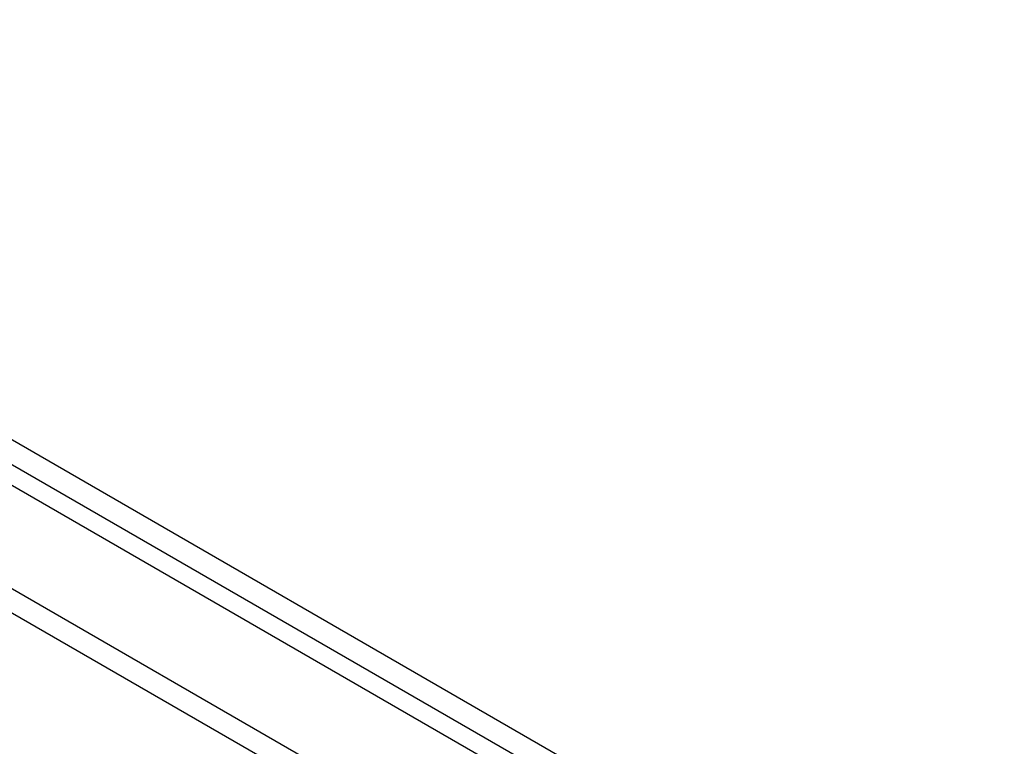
# Model space of a CAD drawing. Header units: inches. Extents: x 28 to 747, y 82 to 346.
# Tile 241 of 246: x 732 to 739, y 283 to 288. Entities that reach past the tile are written whole.
import ezdxf

# ---------------------------------------------------------------- set-up
doc = ezdxf.new("R2010")
doc.units = ezdxf.units.IN
doc.header["$MEASUREMENT"] = 0
doc.layers.add('Visible Edges(ANSI)', color=7, linetype='Continuous', lineweight=25)
doc.layers.add('Visible Tangent Edges(ANSI)', color=7, linetype='Continuous', lineweight=25)

msp = doc.modelspace()

# ---------------------------------------------------------------- linework, layer by layer
at = {"layer": 'Visible Edges(ANSI)'}
msp.add_line((687.8365, 310.4741), (738.4689, 281.2415), dxfattribs=at)
at = {"layer": 'Visible Tangent Edges(ANSI)'}
for p, q in [((738.7397, 281.3831), (687.968, 310.6961)), ((687.898, 310.5749), (738.6697, 281.2618)), ((687.246, 310.1332), (737.8784, 280.9006)), ((737.8084, 280.7794), (687.176, 310.012))]:
    msp.add_line(p, q, dxfattribs=at)

doc.saveas('drawing.dxf')
